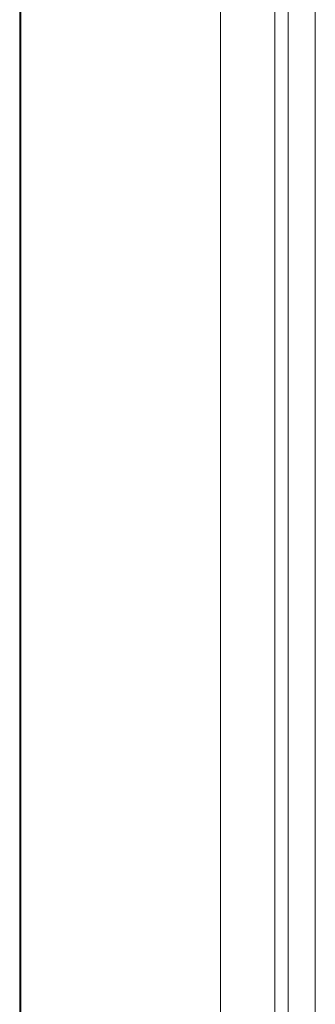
# Model space of a CAD drawing. Header units: millimetres. Extents: x -90830 to 24172, y -102460 to 73669.
# Tile 166 of 198: x 3762.59 to 3768.57, y 52282.79 to 52302.66. Entities that reach past the tile are written whole.
import ezdxf

# ---------------------------------------------------------------- set-up
doc = ezdxf.new("R2010")
doc.units = ezdxf.units.MM
doc.layers.add('at_Entity', color=253, linetype='Continuous', lineweight=9)

msp = doc.modelspace()

# ---------------------------------------------------------------- linework, layer by layer
at = {"layer": 'at_Entity'}
for p, q in [((3767.748, 52337.034), (3767.748, 52267.372)), ((3768.019, 52337.034), (3768.019, 52267.372)), ((3768.569, 52336.951), (3768.569, 52267.454)), ((3762.594, 52275.739), (3762.594, 52328.879)), ((3762.616, 52275.739), (3762.616, 52328.879)), ((3766.654, 52328.915), (3766.654, 52275.702))]:
    msp.add_line(p, q, dxfattribs=at)

doc.saveas('drawing.dxf')
